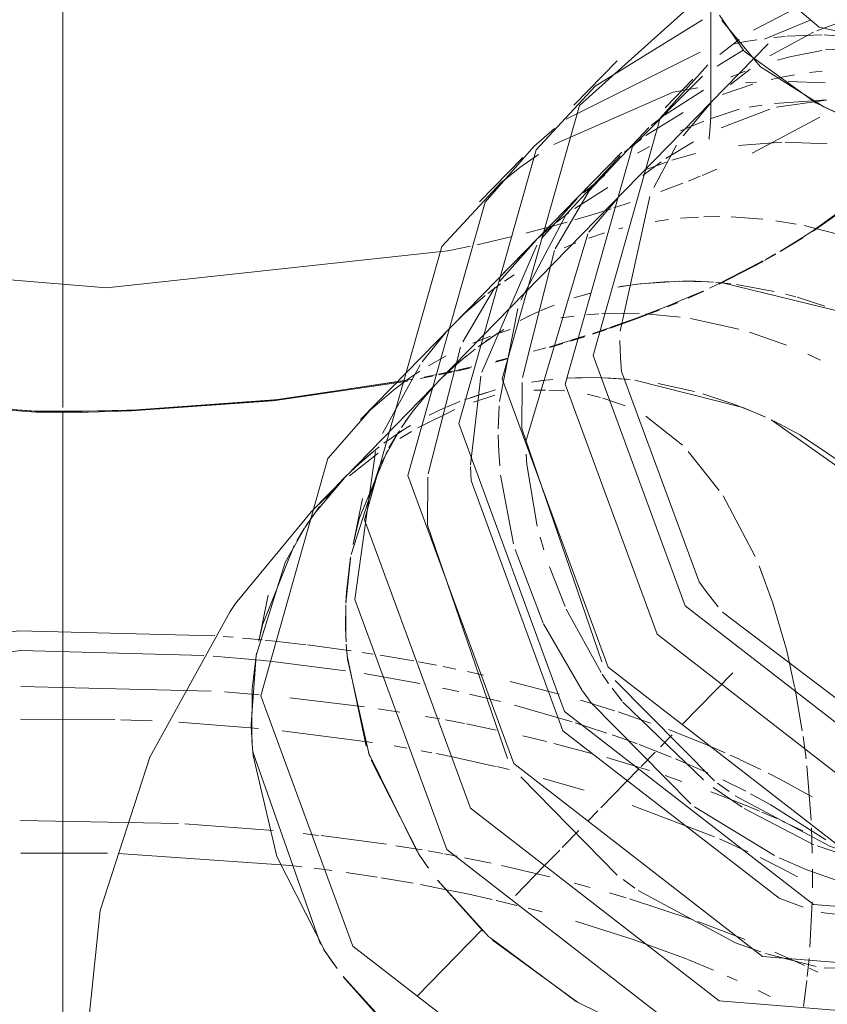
# Model space of a CAD drawing. Header units: millimetres. Extents: x -121 to 34184, y -147 to 33428.
# Tile 27 of 107: x 9320 to 9369, y 22665 to 22724. Entities that reach past the tile are written whole.
import ezdxf

# ---------------------------------------------------------------- set-up
doc = ezdxf.new("R2010")
doc.units = ezdxf.units.MM
doc.linetypes.add('ADSK_Осевая', pattern=[700, 500, -100, 0, -100])
doc.layers.add('P-PIPE-____-CNTR', color=3, linetype='ADSK_Осевая', lineweight=20)
doc.layers.add('P-PIPE-____-OTLN', color=3, linetype='Continuous', lineweight=20)

# ---------------------------------------------------------------- blocks, each defined once
blk = doc.blocks.new('ADSK_ППР_Тройник канализационный_Составной - Тройник канализационный-1734323-_3D_ копия 1')
at = {"layer": 'P-PIPE-____-OTLN', "color": 10}
for p, q in [((7345.664, 22723.237), (7343.528, 22723.143)), ((7350.804, 22722.815), (7345.793, 22723.238)), ((7341.047, 22722.823), (7340.271, 22722.674)), ((7341.718, 22722.932), (7341.047, 22722.823)), ((7343.433, 22723.135), (7342.761, 22723.068)), ((7344.001, 22720.818), (7343.36, 22720.7)), ((7345.676, 22721.041), (7344.91, 22720.954)), ((7341.493, 22720.247), (7339.649, 22719.627)), ((7341.697, 22720.383), (7341.04, 22720.343)), ((7343.36, 22720.7), (7342.584, 22720.532)), ((7345.852, 22720.337), (7343.613, 22720.427)), ((7336.67, 22719.77), (7329.479, 22716.616)), ((7338.174, 22720.026), (7336.67, 22719.77)), ((7345.938, 22719.317), (7342.784, 22719.087)), ((7340.65, 22718.752), (7338.972, 22718.187)), ((7342.512, 22718.745), (7339.581, 22717.622)), ((7342.041, 22718.986), (7341.272, 22718.864)), ((7338.519, 22718.016), (7337.12, 22717.432)), ((7341.448, 22716.091), (7345.533, 22718.273)), ((7337.894, 22716.782), (7336.227, 22715.767)), ((7343.244, 22716.749), (7340.611, 22716.554)), ((7345.964, 22716.654), (7343.434, 22716.752)), ((7335.239, 22716.495), (7334.531, 22716.089)), ((7338.031, 22716.071), (7336.6, 22715.667)), ((7328.536, 22716.017), (7327.412, 22715.222)), ((7335.952, 22715.578), (7334.839, 22714.74)), ((7336.27, 22715.559), (7334.931, 22715.06)), ((7338.42, 22714.744), (7339.312, 22715.12)), ((7335.939, 22713.775), (7337.253, 22714.274)), ((7337.598, 22714.41), (7338.302, 22714.695)), ((7332.738, 22714.012), (7330.73, 22712.757)), ((7333.088, 22712.789), (7334.072, 22713.115)), ((7347.504, 22713.142), (7345.16, 22711.437)), ((7330.379, 22712.503), (7329.648, 22711.938)), ((7331.913, 22712.419), (7332.942, 22712.742)), ((7345.078, 22711.385), (7346.614, 22712.459)), ((7327.781, 22711.261), (7330.275, 22711.934)), ((7329.583, 22711.885), (7329.55, 22711.858)), ((7330.739, 22712.067), (7331.913, 22712.419)), ((7329.51, 22711.825), (7328.564, 22710.995)), ((7331.703, 22711.471), (7331.589, 22711.315)), ((7345.111, 22711.405), (7344.354, 22710.914)), ((7328.412, 22710.852), (7326.182, 22708.354)), ((7331.522, 22711.222), (7327.772, 22698.689)), ((7344.19, 22710.811), (7343.123, 22710.166)), ((7343.151, 22710.187), (7344.486, 22711.001)), ((7339.45, 22708.232), (7342.076, 22709.577)), ((7342.098, 22709.585), (7340.067, 22708.529)), ((7342.265, 22709.681), (7342.858, 22710.017)), ((7339.795, 22708.396), (7338.862, 22707.955)), ((7337.577, 22707.381), (7338.464, 22707.773)), ((7336.385, 22706.881), (7336.977, 22707.125)), ((7337.979, 22707.556), (7336.613, 22706.974)), ((7334.464, 22706.135), (7335.917, 22706.692)), ((7336.613, 22706.974), (7335.28, 22706.442)), ((7330.698, 22706.262), (7329.898, 22706.15)), ((7332.178, 22706.396), (7331.449, 22706.342)), ((7333.828, 22706.44), (7332.367, 22706.407)), ((7332.916, 22705.582), (7334.464, 22706.135)), ((7335.28, 22706.442), (7333.663, 22705.841)), ((7334.623, 22706.422), (7333.833, 22706.44)), ((7337.105, 22706.204), (7335.017, 22706.403)), ((7340.647, 22705.472), (7337.718, 22706.112)), ((7326.844, 22705.453), (7326.045, 22705.195)), ((7331.822, 22705.215), (7332.66, 22705.494)), ((7333.296, 22705.711), (7332.452, 22705.421)), ((7325.65, 22705.055), (7324.585, 22704.634)), ((7330.4, 22704.76), (7329.71, 22704.553)), ((7331.356, 22705.06), (7330.427, 22704.769)), ((7330.508, 22704.798), (7331.342, 22705.06)), ((7343.508, 22704.51), (7341.284, 22705.287)), ((7328.983, 22704.341), (7328.251, 22704.135)), ((7329.221, 22704.414), (7330.023, 22704.651)), ((7322.974, 22703.868), (7321.895, 22703.257)), ((7325.984, 22703.541), (7326.632, 22703.706)), ((7326.693, 22703.72), (7325.992, 22703.543)), ((7345.572, 22703.595), (7344.815, 22703.953)), ((7323.607, 22702.986), (7322.706, 22702.793)), ((7323.673, 22703.004), (7324.417, 22703.171)), ((7324.527, 22703.193), (7323.924, 22703.057)), ((7320.655, 22702.444), (7319.792, 22701.8)), ((7321.377, 22702.932), (7320.655, 22702.444)), ((7322.397, 22702.729), (7321.638, 22702.576)), ((7322.522, 22702.759), (7323.359, 22702.936)), ((7328.124, 22702.274), (7328.791, 22702.37)), ((7328.985, 22702.391), (7328.271, 22702.293)), ((7328.791, 22702.37), (7329.402, 22702.439)), ((7330.28, 22702.51), (7331.281, 22702.549)), ((7331.998, 22702.55), (7330.311, 22702.51)), ((7332.048, 22702.549), (7334.078, 22702.429)), ((7333.858, 22702.449), (7332.611, 22702.533)), ((7324.071, 22701.212), (7325.939, 22701.808)), ((7328.977, 22701.798), (7328.259, 22701.785)), ((7330.139, 22701.74), (7329.173, 22701.795)), ((7337.969, 22701.712), (7335.765, 22702.194)), ((7325.397, 22701.652), (7324.422, 22701.335)), ((7325.905, 22701.485), (7324.613, 22701.067)), ((7332.292, 22701.351), (7331.478, 22701.543)), ((7333.787, 22700.838), (7332.425, 22701.314)), ((7340.346, 22700.952), (7338.475, 22701.572)), ((7300.994, 22700.516), (7304.602, 22700.607)), ((7323.501, 22700.63), (7321.264, 22699.524)), ((7321.948, 22700.279), (7322.865, 22700.717)), ((7323.794, 22701.103), (7322.986, 22700.769)), ((7341.512, 22700.486), (7340.346, 22700.952)), ((7337.23, 22698.471), (7335.017, 22700.225)), ((7342.243, 22700.162), (7341.512, 22700.486)), ((7342.596, 22699.998), (7350.186, 22694.64)), ((7320.161, 22699.247), (7320.823, 22699.659)), ((7320.271, 22699.317), (7319.215, 22698.59)), ((7320.882, 22699.304), (7320.172, 22698.869)), ((7317.408, 22697.082), (7318.815, 22698.289)), ((7318.917, 22698.365), (7318.015, 22697.629)), ((7318.015, 22697.629), (7316.902, 22696.585)), ((7318.861, 22697.979), (7317.127, 22696.617)), ((7327.795, 22697.921), (7327.837, 22697.301)), ((7339.46, 22695.739), (7337.588, 22698.097)), ((7316.884, 22696.567), (7317.408, 22697.082)), ((7327.837, 22697.301), (7328.474, 22693.579)), ((7316.86, 22696.543), (7316.474, 22696.136)), ((7341.619, 22691.762), (7339.687, 22695.411)), ((7328.646, 22692.928), (7328.869, 22692.163)), ((7329.204, 22691.139), (7330.154, 22688.737)), ((7310.258, 22688.918), (7309.93, 22688.442)), ((7330.223, 22688.583), (7332.322, 22684.755)), ((7312.796, 22686.623), (7312.035, 22686.701)), ((7314.497, 22686.43), (7312.796, 22686.623)), ((7317.228, 22686.068), (7314.599, 22686.418)), ((7318.559, 22685.866), (7317.891, 22685.969)), ((7321.022, 22685.449), (7318.98, 22685.799)), ((7343.784, 22684.95), (7343.508, 22686.133)), ((7312.492, 22685.411), (7311.749, 22685.488)), ((7316.892, 22684.857), (7312.492, 22685.411)), ((7322.391, 22685.192), (7321.298, 22685.399)), ((7321.372, 22684.097), (7318.025, 22684.685)), ((7323.55, 22684.959), (7322.798, 22685.111)), ((7325.217, 22684.599), (7324.257, 22684.81)), ((7332.397, 22684.642), (7332.781, 22684.086)), ((7344.003, 22683.891), (7343.786, 22684.939)), ((7329.799, 22683.447), (7326.842, 22684.218)), ((7308.791, 22683.636), (7297.29, 22683.912)), ((7311.689, 22683.409), (7309.59, 22683.58)), ((7323.743, 22683.6), (7322.744, 22683.817)), ((7326.245, 22683.001), (7324.382, 22683.454)), ((7332.984, 22683.806), (7333.589, 22683.023)), ((7344.466, 22681.23), (7344.011, 22683.852)), ((7318.04, 22682.68), (7313.524, 22683.232)), ((7330.578, 22681.777), (7327.095, 22682.78)), ((7331.887, 22682.836), (7331.074, 22683.081)), ((7333.138, 22682.441), (7331.932, 22682.822)), ((7333.644, 22682.956), (7338.497, 22678.273)), ((7320.172, 22682.36), (7318.856, 22682.562)), ((7335.312, 22681.699), (7333.351, 22682.372)), ((7302.966, 22681.915), (7297.281, 22681.941)), ((7305.224, 22681.832), (7303.335, 22681.904)), ((7311.633, 22681.382), (7306.825, 22681.749)), ((7322.593, 22681.948), (7321.729, 22682.101)), ((7324.076, 22681.669), (7322.921, 22681.888)), ((7325.986, 22681.279), (7324.191, 22681.646)), ((7332.679, 22681.093), (7330.758, 22681.721)), ((7318.515, 22680.531), (7313.066, 22681.237)), ((7333.634, 22680.761), (7332.993, 22680.985)), ((7338.471, 22680.482), (7336.39, 22681.304)), ((7329.025, 22680.582), (7327.589, 22680.923)), ((7331.75, 22679.873), (7329.468, 22680.473)), ((7334.5, 22680.447), (7333.634, 22680.761)), ((7336.559, 22679.649), (7334.626, 22680.4)), ((7339.814, 22679.907), (7338.471, 22680.482)), ((7344.695, 22679.546), (7344.518, 22680.884)), ((7320.592, 22680.19), (7319.84, 22680.318)), ((7322.112, 22679.911), (7321.455, 22680.035)), ((7323.442, 22679.646), (7322.391, 22679.857)), ((7325.958, 22679.087), (7323.442, 22679.646)), ((7335.25, 22678.833), (7332.671, 22679.614)), ((7338.771, 22678.699), (7336.807, 22679.547)), ((7340.674, 22679.519), (7340.115, 22679.773)), ((7341.969, 22678.903), (7340.689, 22679.512)), ((7326.766, 22678.892), (7326.031, 22679.07)), ((7344.997, 22675.832), (7344.743, 22679.123)), ((7331.294, 22677.654), (7328.818, 22678.362)), ((7337.203, 22678.183), (7336.186, 22678.528)), ((7341.06, 22677.59), (7339.672, 22678.28)), ((7339.845, 22677.213), (7338.945, 22677.556)), ((7339.098, 22677.818), (7340.839, 22676.62)), ((7342.529, 22676.791), (7341.35, 22677.438)), ((7341.061, 22676.729), (7339.918, 22677.185)), ((7339.168, 22674.838), (7334.197, 22676.724)), ((7340.97, 22676.537), (7345.174, 22674.362)), ((7341.878, 22676.388), (7341.078, 22676.722)), ((7342.928, 22675.932), (7342.02, 22676.328)), ((7345.894, 22674.648), (7342.529, 22676.791)), ((7306.803, 22675.642), (7297.28, 22675.821)), ((7312.525, 22675.215), (7307.2, 22675.62)), ((7344.51, 22675.204), (7343.258, 22675.785)), ((7315.268, 22674.926), (7314.345, 22675.03)), ((7345.045, 22674.641), (7345.017, 22675.377)), ((7319.365, 22674.385), (7315.426, 22674.908)), ((7341.192, 22673.938), (7339.475, 22674.707)), ((7345.066, 22673.841), (7345.045, 22674.641)), ((7302.529, 22673.847), (7297.285, 22673.851)), ((7313.582, 22673.112), (7303.183, 22673.831)), ((7321.519, 22674.043), (7319.926, 22674.3)), ((7322.771, 22673.824), (7321.876, 22673.982)), ((7345.372, 22674.284), (7347.751, 22673.504)), ((7323.633, 22673.664), (7322.875, 22673.805)), ((7325.681, 22673.251), (7324.076, 22673.578)), ((7314.256, 22673.035), (7313.582, 22673.112)), ((7316.067, 22672.805), (7315.006, 22672.943)), ((7318.811, 22672.402), (7316.923, 22672.687)), ((7329.233, 22672.428), (7326.312, 22673.115)), ((7345.081, 22671.762), (7345.08, 22672.878)), ((7320.974, 22672.033), (7319.046, 22672.364)), ((7324.154, 22671.407), (7323.416, 22671.562)), ((7331.657, 22671.786), (7330.725, 22672.041)), ((7325.75, 22671.053), (7324.154, 22671.407)), ((7327.235, 22670.697), (7325.998, 22670.995)), ((7333.837, 22671.152), (7332.839, 22671.449)), ((7337.829, 22669.84), (7334.041, 22671.09)), ((7344.933, 22668.178), (7345.068, 22670.903)), ((7328.773, 22670.302), (7327.93, 22670.522)), ((7334.326, 22668.62), (7330.778, 22669.743)), ((7341.026, 22668.63), (7338.17, 22669.719)), ((7337.515, 22667.445), (7334.33, 22668.619)), ((7339.102, 22666.792), (7337.551, 22667.43)), ((7344.595, 22667.068), (7342.815, 22667.879)), ((7344.774, 22666.41), (7344.877, 22667.487)), ((7345.413, 22666.671), (7344.915, 22666.915)), ((7340.534, 22666.159), (7339.943, 22666.425)), ((7344.553, 22664.597), (7344.748, 22666.174)), ((7342.54, 22665.193), (7341.802, 22665.56))]:
    blk.add_line(p, q, dxfattribs=at)
at = {"layer": 'P-PIPE-____-OTLN', "color": 9}
for p, q in [((7338.308, 22722.189), (7330.206, 22718.139)), ((7345.904, 22719.292), (7342.917, 22718.872)), ((7337.275, 22718.542), (7335.029, 22717.157)), ((7329.507, 22717.586), (7328.261, 22716.486)), ((7334.759, 22716.963), (7333.731, 22716.16)), ((7327.412, 22715.222), (7326.27, 22714.307)), ((7332.552, 22714.758), (7331.267, 22713.701)), ((7330.889, 22713.354), (7328.728, 22710.937)), ((7333.322, 22713.365), (7331.703, 22711.471)), ((7324.839, 22710.563), (7326.95, 22711.054)), ((7323.071, 22710.19), (7324.438, 22710.476)), ((7328.44, 22710.542), (7325.12, 22702.884)), ((7325.91, 22707.985), (7323.97, 22704.704)), ((7327.306, 22706.717), (7326.183, 22701.106)), ((7323.826, 22704.394), (7321.886, 22696.733)), ((7312.523, 22701.19), (7320.654, 22702.39)), ((7320.966, 22702.445), (7312.883, 22701.23)), ((7325.06, 22702.625), (7324.445, 22697.277)), ((7319.792, 22701.8), (7318.388, 22700.588)), ((7298.106, 22700.521), (7283.852, 22701.593)), ((7284.065, 22701.564), (7298.207, 22700.52)), ((7312.838, 22701.225), (7304.019, 22700.583)), ((7304.602, 22700.607), (7312.491, 22701.187)), ((7326.165, 22700.85), (7326.117, 22699.448)), ((7300.955, 22700.514), (7298.135, 22700.521)), ((7298.24, 22700.519), (7300.994, 22700.516)), ((7326.259, 22696.652), (7327.036, 22692.527)), ((7316.247, 22695.84), (7314.958, 22694.595)), ((7316.474, 22696.136), (7315.725, 22695.27)), ((7315.332, 22694.772), (7314.46, 22693.53)), ((7313.949, 22692.699), (7314.396, 22693.436)), ((7311.882, 22687.622), (7313.794, 22692.426)), ((7327.133, 22692.178), (7328.826, 22687.725)), ((7328.84, 22687.696), (7331.185, 22683.671)), ((7310.105, 22686.877), (7309.508, 22686.925)), ((7311.854, 22686.719), (7310.676, 22686.828)), ((7311.749, 22685.488), (7308.907, 22685.741)), ((7311.256, 22683.769), (7311.516, 22685.913)), ((7311.205, 22681.623), (7311.239, 22680.778)), ((7315.379, 22668.355), (7311.3, 22679.96)), ((7327.476, 22678.451), (7333.3, 22672.526)), ((7337.957, 22676.654), (7342.786, 22673.708)), ((7333.658, 22672.253), (7334.37, 22671.737)), ((7345.607, 22670.268), (7353.863, 22669.329)), ((7316.204, 22667.141), (7315.573, 22668.056)), ((7342.249, 22667.798), (7345.304, 22667.009)), ((7345.796, 22666.916), (7355.998, 22667.197)), ((7319.48, 22663.34), (7316.774, 22666.374))]:
    blk.add_line(p, q, dxfattribs=at)
at = {"layer": 'P-PIPE-____-OTLN', "color": 22}
for p, q in [((7327.603, 22715.839), (7324.983, 22713.157)), ((7332.179, 22714.727), (7330.5, 22713.008)), ((7327.88, 22710.327), (7317.805, 22700.014)), ((7316.863, 22696.546), (7314.843, 22694.478)), ((7314.843, 22694.478), (7310.258, 22688.918)), ((7312.233, 22689.423), (7311.656, 22686.648)), ((7311.656, 22686.648), (7311.882, 22687.622))]:
    blk.add_line(p, q, dxfattribs=at)
for points in [[(7243.131, 22738.993, 0), (7244.313, 22727.269, 0), (7256.488, 22716.941, 0), (7277.245, 22710.055, 0), (7302.473, 22707.973, 0), (7323.071, 22710.19, 0)], [(7328.261, 22716.486, 0), (7325.334, 22713.142, 0), (7320.66, 22696.64, 0), (7327.053, 22679.251, 0), (7342.071, 22667.615, 0), (7359.978, 22666.178, 0)], [(7326.27, 22714.307, 0), (7322.714, 22710.46, 0), (7318.04, 22693.959, 0), (7324.433, 22676.569, 0), (7339.451, 22664.934, 0), (7357.358, 22663.497, 0)], [(7304.019, 22700.583, 0), (7302.353, 22700.536, 0), (7301.344, 22700.519, 0)], [(7318.388, 22700.588, 0), (7315.834, 22697.672, 0), (7311.775, 22683.34, 0), (7317.327, 22668.237, 0), (7330.37, 22658.132, 0), (7345.923, 22656.884, 0)], [(7324.445, 22697.177, 0), (7324.47, 22696.334, 0), (7330.022, 22681.231, 0), (7343.065, 22671.126, 0), (7344.529, 22670.596, 0)], [(7314.46, 22693.53, 0), (7313.252, 22691.381, 0), (7311.495, 22685.787, 0), (7311.205, 22681.623, 0)], [(7309.93, 22688.442, 0), (7305.089, 22679.642, 0), (7302.073, 22670.397, 0), (7301.095, 22660.893, 0), (7302.805, 22651.531, 0), (7307.986, 22643.485, 0), (7316.332, 22638.731, 0), (7325.245, 22638.469, 0)], [(7311.286, 22680.115, 0), (7311.228, 22680.963, 0), (7311.256, 22683.769, 0)], [(7311.247, 22680.643, 0), (7311.322, 22679.736, 0), (7312.745, 22673.639, 0), (7315.668, 22667.914, 0), (7316.388, 22666.888, 0)], [(7316.755, 22666.402, 0), (7319.891, 22662.949, 0), (7325.126, 22659.083, 0), (7327.979, 22657.665, 0)]]:
    blk.add_polyline3d(points, dxfattribs=at)
at = {"layer": 'P-PIPE-____-OTLN', "color": 9}
for points in [[(7333.471, 22715.941, 0), (7330.208, 22712.385, 0), (7327.479, 22707.212, 0)], [(7326.118, 22699.102, 0), (7326.149, 22698.053, 0), (7326.205, 22697.219, 0)], [(7314.516, 22693.621, 0), (7315.022, 22694.357, 0), (7316.863, 22696.546, 0)], [(7321.872, 22696.531, 0), (7321.85, 22693.653, 0), (7326.683, 22679.569, 0)], [(7309.007, 22686.963, 0), (7297.163, 22687.273, 0), (7272.461, 22684.137, 0)], [(7308.344, 22685.783, 0), (7297.283, 22686.084, 0), (7273.695, 22683.089, 0)], [(7331.205, 22683.643, 0), (7331.701, 22682.95, 0), (7337.74, 22676.817, 0)], [(7343.066, 22673.574, 0), (7344.745, 22672.845, 0), (7346.988, 22672.061, 0)], [(7334.563, 22671.602, 0), (7340.446, 22668.445, 0), (7341.967, 22667.89, 0)]]:
    blk.add_polyline3d(points, dxfattribs=at)
at = {"layer": 'P-PIPE-____-OTLN', "color": 10}
for points in [[(7334.353, 22702.399, 0), (7340.884, 22700.747, 0), (7342.03, 22700.261, 0)], [(7347.714, 22696.813, 0), (7344.365, 22699.069, 0), (7342.773, 22699.911, 0)], [(7343.508, 22686.133, 0), (7342.69, 22688.933, 0), (7341.859, 22691.181, 0)], [(7345.061, 22677.251, 0), (7343.148, 22678.305, 0), (7342.414, 22678.681, 0)], [(7344.175, 22672.417, 0), (7343.148, 22672.971, 0), (7341.921, 22673.589, 0)], [(7323.416, 22671.562, 0), (7322.391, 22671.767, 0), (7321.427, 22671.95, 0)]]:
    blk.add_polyline3d(points, dxfattribs=at)
blk = doc.blocks.new('ADSK_ППР_Отвод канализационный_Составной - Отвод раструбный-1561796-_3D_ копия 1')
at = {"layer": 'P-PIPE-____-OTLN', "color": 22}
for p, q in [((7338.946, 22726.745), (7338.946, 22718.655)), ((7339.622, 22724.101), (7341.945, 22721.309)), ((7342.402, 22722.687), (7322.554, 22702.371)), ((7333.294, 22721.664), (7330.674, 22718.982)), ((7337.87, 22720.552), (7336.191, 22718.834)), ((7338.951, 22719.127), (7337.28, 22717.14)), ((7333.571, 22716.152), (7323.496, 22705.839)), ((7317.924, 22695.248), (7317.347, 22692.473))]:
    blk.add_line(p, q, dxfattribs=at)
at = {"layer": 'P-PIPE-____-OTLN', "color": 10}
for p, q in [((7345.013, 22725.323), (7341.525, 22723.524)), ((7348.608, 22724.697), (7345.353, 22723.484)), ((7344.956, 22724.118), (7342.192, 22722.97)), ((7345.139, 22723.387), (7342.504, 22721.972)), ((7340.895, 22722.301), (7339.323, 22721.348)), ((7345.644, 22722.285), (7343.722, 22721.896)), ((7350.757, 22722.543), (7345.864, 22722.318)), ((7343.722, 22721.896), (7342.98, 22721.699)), ((7341.018, 22721.043), (7340.127, 22720.675)), ((7336.389, 22712.087), (7335.589, 22711.975)), ((7338.2, 22712.239), (7337.125, 22712.165)), ((7339.501, 22712.265), (7338.533, 22712.252)), ((7342.098, 22712.115), (7340.178, 22712.252)), ((7344.107, 22711.816), (7342.871, 22712.018)), ((7332.535, 22711.278), (7331.593, 22710.97)), ((7333.646, 22711.583), (7333.4, 22711.521)), ((7346.997, 22711.106), (7344.589, 22711.72)), ((7330.795, 22710.673), (7330.091, 22710.379)), ((7327.068, 22708.758), (7326.489, 22708.37)), ((7334.676, 22708.216), (7337.08, 22708.375)), ((7339.224, 22708.302), (7340.16, 22708.209)), ((7326.249, 22708.201), (7325.483, 22707.626)), ((7333.327, 22708.015), (7334.481, 22708.195)), ((7333.471, 22708.038), (7334.676, 22708.216)), ((7340.502, 22708.165), (7342.783, 22707.754)), ((7325.328, 22707.502), (7324.079, 22706.413)), ((7330.683, 22707.355), (7331.63, 22707.633)), ((7331.048, 22707.465), (7331.675, 22707.644)), ((7343.483, 22707.584), (7344.078, 22707.423)), ((7344.166, 22707.397), (7345.84, 22706.851)), ((7327.902, 22706.236), (7328.556, 22706.543)), ((7328.695, 22706.602), (7329.485, 22706.928)), ((7327.44, 22706.001), (7328.13, 22706.345)), ((7325.329, 22704.721), (7326.453, 22705.448)), ((7324.906, 22704.415), (7326.154, 22705.264)), ((7323.706, 22703.454), (7324.717, 22704.273)), ((7323.099, 22702.907), (7324.2, 22703.871)), ((7322.669, 22702.487), (7323.706, 22703.454)), ((7322.165, 22701.961), (7322.551, 22702.368)), ((7322.607, 22702.425), (7323.099, 22702.907)), ((7321.416, 22701.095), (7322.165, 22701.961)), ((7321.013, 22700.587), (7321.949, 22701.722)), ((7320.496, 22699.871), (7321.023, 22700.597)), ((7320.264, 22699.534), (7320.713, 22700.182)), ((7318.966, 22697.252), (7320.151, 22699.355)), ((7319.515, 22698.305), (7320.087, 22699.261)), ((7317.747, 22694.08), (7319.425, 22698.143)), ((7317.573, 22693.448), (7317.747, 22694.08)), ((7316.947, 22689.595), (7317.203, 22691.715)), ((7316.93, 22686.603), (7316.896, 22687.448)), ((7316.989, 22685.802), (7316.938, 22686.448)), ((7318.142, 22680.308), (7316.993, 22685.761)), ((7321.247, 22673.908), (7318.279, 22679.904)), ((7321.891, 22672.971), (7321.282, 22673.855)), ((7325.555, 22668.799), (7322.465, 22672.199)), ((7330.909, 22664.855), (7325.767, 22668.602))]:
    blk.add_line(p, q, dxfattribs=at)
at = {"layer": 'P-PIPE-____-OTLN', "color": 9}
for p, q in [((7340.938, 22722.267), (7339.463, 22724.429)), ((7338.453, 22724.146), (7331.961, 22720.133)), ((7340.666, 22722.944), (7339.491, 22722.043)), ((7345.317, 22719.112), (7340.958, 22722.246)), ((7341.315, 22721.169), (7340.141, 22720.242)), ((7338.514, 22719.884), (7336.148, 22718.386)), ((7346.43, 22718.578), (7345.325, 22719.108)), ((7336.07, 22718.329), (7335.339, 22717.763)), ((7336.886, 22716.567), (7335.503, 22714.026)), ((7335.262, 22713.471), (7333.474, 22705.351)), ((7329.517, 22710.219), (7327.577, 22702.558)), ((7334.481, 22708.195), (7336.4, 22708.357)), ((7337.02, 22708.375), (7338.814, 22708.332)), ((7339.663, 22708.264), (7346.575, 22706.573)), ((7324.079, 22706.413), (7323.496, 22705.839)), ((7322.934, 22705.241), (7321.525, 22703.497)), ((7321.397, 22703.318), (7319.127, 22699.181)), ((7333.548, 22702.909), (7338.248, 22690.231)), ((7317.23, 22691.869), (7318.943, 22697.206)), ((7317.347, 22692.473), (7317.573, 22693.448)), ((7316.912, 22688.931), (7317.186, 22691.612)), ((7316.909, 22688.93), (7316.947, 22689.595)), ((7316.896, 22687.448), (7316.908, 22688.83)), ((7316.919, 22686.788), (7316.903, 22688.788)), ((7339.653, 22688.398), (7350, 22680.553)), ((7333.167, 22684.276), (7339.179, 22678.207)), ((7339.349, 22678.079), (7340.061, 22677.562)), ((7325.197, 22669.141), (7322.446, 22672.227))]:
    blk.add_line(p, q, dxfattribs=at)
at = {"layer": 'P-PIPE-____-OTLN', "color": 22}
for points in [[(7337.269, 22733.457, 0), (7337.631, 22730.35, 0), (7345.484, 22723.689, 0), (7360.388, 22720.413, 0), (7376.651, 22721.774, 0)], [(7338.495, 22725.687, 0), (7331.025, 22718.967, 0), (7326.351, 22702.465, 0), (7332.744, 22685.076, 0), (7347.762, 22673.44, 0), (7365.669, 22672.003, 0)], [(7338.77, 22721.419, 0), (7335.899, 22718.21, 0), (7331.84, 22703.878, 0), (7337.392, 22688.775, 0), (7350.436, 22678.67, 0), (7365.988, 22677.422, 0)], [(7341.945, 22721.309, 0), (7345.768, 22718.887, 0), (7346.683, 22718.467, 0)], [(7338.445, 22720.734, 0), (7334.22, 22716.491, 0), (7330.161, 22702.16, 0), (7335.713, 22687.057, 0), (7348.756, 22676.951, 0), (7364.309, 22675.703, 0)], [(7331.961, 22720.133, 0), (7328.405, 22716.285, 0), (7323.731, 22699.784, 0), (7330.124, 22682.394, 0), (7345.142, 22670.759, 0), (7363.049, 22669.322, 0)], [(7338.836, 22716.931, 0), (7338.842, 22716.964, 0), (7338.857, 22717.062, 0), (7338.877, 22717.218, 0), (7338.898, 22717.43, 0), (7338.918, 22717.693, 0), (7338.933, 22718.002, 0), (7338.943, 22718.354, 0), (7338.946, 22718.655, 0)], [(7333.463, 22704.783, 0), (7333.486, 22703.746, 0), (7333.548, 22702.909, 0)], [(7318.708, 22698.08, 0), (7317.466, 22689.165, 0), (7323.018, 22674.062, 0), (7336.061, 22663.957, 0), (7351.614, 22662.709, 0)], [(7338.248, 22690.231, 0), (7338.675, 22689.631, 0), (7339.384, 22688.72, 0)]]:
    blk.add_polyline3d(points, dxfattribs=at)
at = {"layer": 'P-PIPE-____-OTLN', "color": 9}
for points in [[(7335.201, 22717.65, 0), (7331.601, 22713.81, 0), (7329.559, 22710.31, 0)], [(7327.556, 22702.249, 0), (7327.541, 22699.478, 0), (7332.374, 22685.394, 0)], [(7318.351, 22679.701, 0), (7317.013, 22685.561, 0), (7316.938, 22686.468, 0)], [(7321.905, 22672.953, 0), (7321.359, 22673.739, 0), (7318.436, 22679.465, 0)], [(7340.414, 22677.318, 0), (7346.137, 22674.27, 0), (7347.916, 22673.631, 0)], [(7333.67, 22663.49, 0), (7330.817, 22664.908, 0), (7325.582, 22668.774, 0)]]:
    blk.add_polyline3d(points, dxfattribs=at)
at = {"layer": 'P-PIPE-____-OTLN', "color": 10}
blk.add_polyline3d([(7337.235, 22708.377, 0), (7338.021, 22708.368, 0), (7339.109, 22708.311, 0)], dxfattribs=at)

msp = doc.modelspace()

# ---------------------------------------------------------------- linework, layer by layer
at = {"layer": 'P-PIPE-____-CNTR', "color": 10}
for p, q in [((9322.838, 22700.745), (9322.838, 22725.689)), ((9360.24, 22681.608), (9363.299, 22684.739)), ((9360.24, 22681.608), (9363.299, 22684.739)), ((9358.93, 22680.267), (9359.638, 22680.991)), ((9358.93, 22680.267), (9359.638, 22680.991)), ((9357.766, 22679.076), (9358.609, 22679.938)), ((9357.766, 22679.076), (9358.609, 22679.938)), ((9355.331, 22676.583), (9357.608, 22678.914)), ((9354.549, 22675.783), (9355.153, 22676.401)), ((9352.988, 22674.184), (9353.996, 22675.216)), ((9351.93, 22673.101), (9352.845, 22674.038)), ((9350.172, 22671.302), (9351.93, 22673.101)), ((9344.235, 22665.225), (9348.183, 22669.267))]:
    msp.add_line(p, q, dxfattribs=at)
at = {"layer": 'P-PIPE-____-CNTR', "color": 9}
msp.add_line((9322.838, 22635.986), (9322.838, 22700.544), dxfattribs=at)
at = {"layer": 'P-PIPE-____-OTLN', "color": 22}
for p, q in [((9364.966, 22721.309), (9362.642, 22724.101)), ((9343.652, 22702.341), (9335.545, 22701.143)), ((9345.193, 22701.981), (9339.884, 22696.546)), ((9335.511, 22701.139), (9327.002, 22700.534)), ((9324.398, 22700.47), (9321.261, 22700.468))]:
    msp.add_line(p, q, dxfattribs=at)
at = {"layer": 'P-PIPE-____-OTLN', "color": 10}
for p, q in [((9369.628, 22712.428), (9368.147, 22711.388)), ((9367.522, 22710.981), (9366.205, 22710.175)), ((9365.12, 22709.557), (9362.469, 22708.196)), ((9365.89, 22709.992), (9365.215, 22709.61)), ((9360.101, 22708.375), (9357.696, 22708.216)), ((9363.18, 22708.209), (9362.244, 22708.302)), ((9357.696, 22708.216), (9356.491, 22708.038)), ((9361.548, 22707.766), (9360.602, 22707.346)), ((9365.803, 22707.754), (9363.523, 22708.165)), ((9354.695, 22707.644), (9354.069, 22707.465)), ((9367.098, 22707.423), (9366.503, 22707.584)), ((9368.86, 22706.851), (9367.186, 22707.397)), ((9352.506, 22706.928), (9351.716, 22706.602)), ((9358.859, 22706.624), (9357.471, 22706.091)), ((9359.947, 22707.067), (9359.356, 22706.823)), ((9351.151, 22706.345), (9350.461, 22706.001)), ((9357.471, 22706.091), (9355.917, 22705.536)), ((9355.667, 22705.45), (9354.823, 22705.169)), ((9349.175, 22705.264), (9347.927, 22704.415)), ((9354.35, 22705.016), (9353.471, 22704.74)), ((9347.737, 22704.273), (9346.727, 22703.454)), ((9353.032, 22704.606), (9352.23, 22704.369)), ((9349.642, 22703.661), (9348.944, 22703.484)), ((9346.727, 22703.454), (9345.689, 22702.487)), ((9347.409, 22703.121), (9346.623, 22702.946)), ((9345.161, 22702.636), (9344.411, 22702.486)), ((9345.572, 22702.368), (9345.186, 22701.961)), ((9346.325, 22702.881), (9345.529, 22702.712)), ((9351.291, 22702.293), (9352.005, 22702.391)), ((9353.332, 22702.51), (9355.018, 22702.55)), ((9355.631, 22702.533), (9356.878, 22702.449)), ((9345.186, 22701.961), (9344.436, 22701.095)), ((9358.785, 22702.194), (9360.99, 22701.712)), ((9347.442, 22701.335), (9348.417, 22701.652)), ((9361.495, 22701.572), (9363.367, 22700.952)), ((9344.043, 22700.597), (9343.517, 22699.871)), ((9346.006, 22700.769), (9346.815, 22701.103)), ((9363.367, 22700.952), (9364.532, 22700.486)), ((9364.532, 22700.486), (9365.263, 22700.162)), ((9343.171, 22699.355), (9341.986, 22697.252)), ((9342.236, 22698.59), (9343.291, 22699.317)), ((9341.036, 22697.629), (9341.938, 22698.365)), ((9339.922, 22696.585), (9341.036, 22697.629)), ((9339.495, 22696.136), (9339.881, 22696.543)), ((9339.917, 22687.448), (9339.95, 22686.603))]:
    msp.add_line(p, q, dxfattribs=at)
at = {"layer": 'P-PIPE-____-OTLN', "color": 9}
for p, q in [((9327.002, 22700.534), (9324.398, 22700.47)), ((9341.964, 22697.206), (9340.25, 22691.869)), ((9338.745, 22695.27), (9339.495, 22696.136)), ((9337.48, 22693.53), (9338.352, 22694.772)), ((9340.206, 22691.612), (9339.932, 22688.931)), ((9339.928, 22688.83), (9339.917, 22687.448)), ((9334.259, 22680.778), (9334.226, 22681.623)), ((9345.466, 22672.227), (9348.217, 22669.141))]:
    msp.add_line(p, q, dxfattribs=at)
at = {"layer": 'P-PIPE-____-OTLN', "color": 22}
for points in [[(9369.704, 22718.467, 0), (9368.789, 22718.887, 0), (9364.966, 22721.309, 0)], [(9321.228, 22700.469, 0), (9307.052, 22701.513, 0), (9302.548, 22702.231, 0)], [(9334.226, 22681.623, 0), (9334.515, 22685.787, 0), (9336.273, 22691.381, 0), (9337.48, 22693.53, 0)], [(9335.766, 22673.639, 0), (9334.342, 22679.736, 0), (9334.267, 22680.643, 0)], [(9339.409, 22666.888, 0), (9338.689, 22667.914, 0), (9335.766, 22673.639, 0)], [(9351, 22657.665, 0), (9348.146, 22659.083, 0), (9342.911, 22662.949, 0), (9339.775, 22666.402, 0)]]:
    msp.add_polyline3d(points, dxfattribs=at)
at = {"layer": 'P-PIPE-____-OTLN', "color": 10}
for points in [[(9362.129, 22708.311, 0), (9361.041, 22708.368, 0), (9360.255, 22708.377, 0)], [(9365.793, 22699.911, 0), (9367.386, 22699.069, 0), (9370.735, 22696.813, 0)]]:
    msp.add_polyline3d(points, dxfattribs=at)
at = {"layer": 'P-PIPE-____-OTLN', "color": 9}
for points in [[(9339.958, 22686.468, 0), (9340.033, 22685.561, 0), (9341.369, 22679.709, 0)], [(9341.457, 22679.465, 0), (9344.379, 22673.739, 0), (9344.925, 22672.953, 0)], [(9348.602, 22668.774, 0), (9353.837, 22664.908, 0), (9356.691, 22663.49, 0)]]:
    msp.add_polyline3d(points, dxfattribs=at)

# ---------------------------------------------------------------- block references
at = {"layer": 'P-PIPE-____-OTLN', "color": 22}
msp.add_blockref('ADSK_ППР_Тройник канализационный_Составной - Тройник канализационный-1734323-_3D_ копия 1', (2023.02, 0), dxfattribs=at)
at = {"layer": 'P-PIPE-____-OTLN', "color": 9}
msp.add_blockref('ADSK_ППР_Отвод канализационный_Составной - Отвод раструбный-1561796-_3D_ копия 1', (2023.02, 0), dxfattribs=at)

doc.saveas('drawing.dxf')
